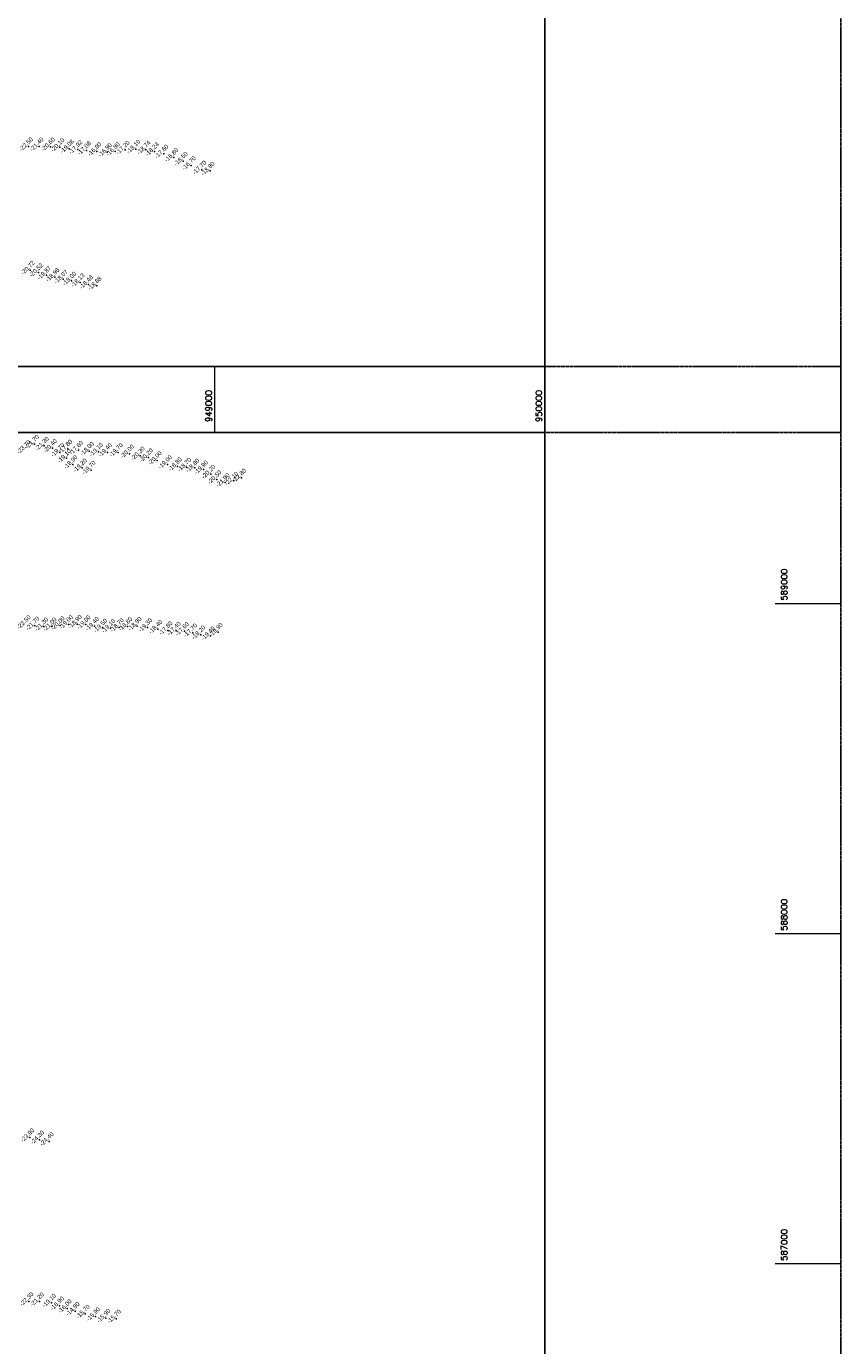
# Model space of a CAD drawing. Header units: feet. Extents: x 923032 to 950902, y 470215 to 606658.
# Tile 62 of 66: x 948430 to 950899, y 586752 to 590748. Entities that reach past the tile are written whole.
import ezdxf
from ezdxf.enums import TextEntityAlignment as Align

# ---------------------------------------------------------------- set-up
doc = ezdxf.new("R2010")
doc.units = ezdxf.units.FT
doc.header["$MEASUREMENT"] = 0
doc.header["$XCLIPFRAME"] = 0
doc.header["$PDSIZE"] = 100
doc.linetypes.add('DASHED', pattern=[0.75, 0.5, -0.25])
doc.linetypes.add('DASHED2', pattern=[0.375, 0.25, -0.125])
doc.layers.add('ALIGNSPACE-24x36', color=1, linetype='DASHED2', plot=False)
for name, color, linetype in [('ELEV8', 7, 'Continuous'), ('GRID-LABELS-X', 7, 'Continuous'), ('GRID-LABELS-Y', 7, 'Continuous'), ('GRID-TICKS-X', 7, 'Continuous'), ('GRID-TICKS-Y', 7, 'Continuous'), ('MATCHLINE', 7, 'DASHED'), ('POINTS8', 7, 'Continuous')]:
    doc.layers.add(name, color=color, linetype=linetype)
doc.layers.add('MrSID', color=251, linetype='Continuous', transparency=0.2)
doc.styles.add('MM-STANDARD', font='txt', dxfattribs={"height": 1})
doc.styles.get("Standard").update_dxf_attribs({"font": 'simplex.shx'})
picture_1 = doc.add_image_def('image7.sid', size_in_pixel=(6310, 6971))

msp = doc.modelspace()

# ---------------------------------------------------------------- linework, layer by layer
at = {"layer": 'ALIGNSPACE-24x36'}
for points in [[(943996.9, 593774.1), (950897.1, 593774.1), (950897.1, 589518.3), (943996.9, 589518.3)], [(943996.9, 589718.3), (950897.1, 589718.3), (950897.1, 585462.5), (943996.9, 585462.5)]]:
    msp.add_lwpolyline(points, close=True, dxfattribs=at)
at = {"layer": 'GRID-TICKS-X', "const_width": 4, "flags": 128}
for points in [[(949000, 589718.3), (949000, 589518.3)], [(950000, 589718.3), (950000, 589518.3)]]:
    msp.add_lwpolyline(points, dxfattribs=at)
at = {"layer": 'GRID-TICKS-Y', "const_width": 4, "flags": 128}
for points in [[(950697.1, 589000), (950897.1, 589000)], [(950697.1, 588000), (950897.1, 588000)], [(950697.1, 587000), (950897.1, 587000)]]:
    msp.add_lwpolyline(points, dxfattribs=at)
at = {"layer": 'MATCHLINE'}
for p, q in [((943996.9, 589718.3), (949996.9, 589718.3)), ((943996.9, 589518.3), (949996.9, 589518.3))]:
    msp.add_line(p, q, dxfattribs=at)
at = {"layer": 'POINTS8', "color": 250, "linetype": 'Continuous', "lineweight": 0, "transparency": 33554687}
for p in [(948436.2, 590384.1, -22.5), (948468.6, 590384, -21.4), (948502.8, 590383.9, -20.6), (948531.7, 590382, -20.1), (948560.3, 590377.8, -19.1), (948586.3, 590375.4, -17.9), (948612.1, 590372.4, -17.1), (948643.5, 590369.2, -16.9), (948675.4, 590366.9, -16.9), (948699.4, 590369.2, -16.8), (948729.2, 590373.9, -17.2), (948761.5, 590376.8, -18.1), (948792.4, 590374.1, -18.7), (948818, 590369.4, -18.2), (948846.6, 590362.3, -17.6), (948876.6, 590351.5, -16.8), (948905.1, 590340.4, -16.6), (948929.5, 590326.8, -16.7), (948961.3, 590313.7, -17.7), (948986.7, 590310.3, -18.8), (948441.5, 590009.8, -20.7), (948466.6, 590002.9, -20.5), (948491.1, 589994.2, -19.9), (948516.5, 589988.3, -19), (948541.9, 589982.7, -18.1), (948567.4, 589977.3, -18), (948592.9, 589972.1, -18.1), (948618.4, 589966.7, -18.5), (948644.1, 589962.5, -18.9), (948454.5, 589482.9, -21.7), (948484.6, 589477.2, -21.3), (948509.2, 589470.6, -20.4), (948555.5, 589468.5, -17.8), (948531.8, 589457.9, -19.7), (948552, 589440, -19.1), (948588.4, 589464.7, -17.6), (948620.9, 589461.7, -18), (948648.2, 589459.3, -19.1), (948675.7, 589457.9, -19.4), (948708.6, 589457.8, -19.7), (948742.6, 589453.7, -20), (948774.9, 589447.6, -20.3), (948800, 589442.1, -20.2), (948826.5, 589433.6, -20), (948571, 589421.3, -18.9), (948599.6, 589411.4, -19.2), (948626.2, 589404.4, -19.7), (948857.4, 589421.6, -19), (948887.4, 589414.9, -18.8), (948915.6, 589413.5, -18.7), (948940.5, 589411, -18.8), (948966.3, 589405.6, -19.9), (948988.8, 589392.3, -20.2), (949007.1, 589375.4, -20.5), (949032.1, 589366.6, -21.9), (949058.2, 589371.2, -22.1), (949081.7, 589380.6, -22.8), (948456.1, 588932.6, -21.7), (948482.6, 588929.9, -21.3), (948507.8, 588929.9, -21), (948532.4, 588933.3, -20), (948557.7, 588936.7, -19), (948584.4, 588937.8, -18.9), (948610.8, 588936.2, -19), (948636.8, 588931.3, -19.4), (948661.2, 588926.2, -19.5), (948685.5, 588925.2, -19.1), (948711.4, 588927.7, -18.7), (948736.9, 588930.8, -18.8), (948765.4, 588931.4, -18.9), (948797.4, 588927.6, -19.3), (948828.3, 588922.4, -18.4), (948859, 588918.3, -17.8), (948884, 588916.9, -17.4), (948908.9, 588915.9, -17.6), (948933.9, 588911.5, -17.7), (949011.1, 588913.6, -19.9), (948958.4, 588905.5, -18.2), (948987.4, 588902.6, -19.4), (948440.3, 587382.2, -23.9), (948470.4, 587375.6, -24.3), (948499.1, 587370.6, -24.4), (948438.1, 586885.7, -22.3), (948469.6, 586885.1, -21.2), (948506, 586881.3, -19.1), (948530.4, 586872.8, -16.9), (948553.7, 586864.2, -16), (948577.6, 586856.2, -14.9), (948608.5, 586847.8, -15.7), (948639.6, 586840.2, -15.9), (948670.8, 586835.4, -15.9), (948702.6, 586833.3, -15.7)]:
    msp.add_point(p, dxfattribs=at)

# ---------------------------------------------------------------- texts
at = {"layer": 'ELEV8', "color": 18, "true_color": 0x000000, "transparency": 33554687, "style": 'MM-STANDARD'}
for s, p in [('-22.50', (948436.2, 590384.1, -22.5)), ('-21.40', (948468.6, 590384, -21.4)), ('-20.60', (948502.8, 590383.9, -20.6)), ('-20.10', (948531.7, 590382, -20.1)), ('-19.08', (948560.3, 590377.8, -19.1)), ('-17.92', (948586.3, 590375.4, -17.9)), ('-17.08', (948612.1, 590372.4, -17.1)), ('-16.90', (948643.5, 590369.2, -16.9)), ('-16.90', (948675.4, 590366.9, -16.9)), ('-16.80', (948699.4, 590369.2, -16.8)), ('-17.20', (948729.2, 590373.9, -17.2)), ('-18.10', (948761.5, 590376.8, -18.1)), ('-18.74', (948792.4, 590374.1, -18.7)), ('-18.24', (948818, 590369.4, -18.2)), ('-17.60', (948846.6, 590362.3, -17.6)), ('-16.80', (948876.6, 590351.5, -16.8)), ('-16.60', (948905.1, 590340.4, -16.6)), ('-16.70', (948929.5, 590326.8, -16.7)), ('-17.70', (948961.3, 590313.7, -17.7)), ('-18.80', (948986.7, 590310.3, -18.8)), ('-20.72', (948441.5, 590009.8, -20.7)), ('-20.52', (948466.6, 590002.9, -20.5)), ('-19.87', (948491.1, 589994.2, -19.9)), ('-18.98', (948516.5, 589988.3, -19)), ('-18.07', (948541.9, 589982.7, -18.1)), ('-18.00', (948567.4, 589977.3, -18)), ('-18.13', (948592.9, 589972.1, -18.1)), ('-18.48', (948618.4, 589966.7, -18.5)), ('-18.88', (948644.1, 589962.5, -18.9)), ('-21.70', (948454.5, 589482.9, -21.7)), ('-23.70', (948428.9, 589466.9, -23.7)), ('-21.30', (948484.6, 589477.2, -21.3)), ('-20.40', (948509.2, 589470.6, -20.4)), ('-19.70', (948531.8, 589457.9, -19.7)), ('-19.10', (948552, 589440, -19.1)), ('-17.80', (948555.5, 589468.5, -17.8)), ('-17.60', (948588.4, 589464.7, -17.6)), ('-18.00', (948620.9, 589461.7, -18)), ('-19.10', (948648.2, 589459.3, -19.1)), ('-19.40', (948675.7, 589457.9, -19.4)), ('-19.70', (948708.6, 589457.8, -19.7)), ('-20.00', (948742.6, 589453.7, -20)), ('-20.30', (948774.9, 589447.6, -20.3)), ('-20.20', (948800, 589442.1, -20.2)), ('-18.90', (948571, 589421.3, -18.9)), ('-19.20', (948599.6, 589411.4, -19.2)), ('-19.70', (948626.2, 589404.4, -19.7)), ('-20.00', (948826.5, 589433.6, -20)), ('-19.00', (948857.4, 589421.6, -19)), ('-18.80', (948887.4, 589414.9, -18.8)), ('-18.70', (948915.6, 589413.5, -18.7)), ('-18.80', (948940.5, 589411, -18.8)), ('-19.90', (948966.3, 589405.6, -19.9)), ('-20.20', (948988.8, 589392.3, -20.2)), ('-20.50', (949007.1, 589375.4, -20.5)), ('-21.90', (949032.1, 589366.6, -21.9)), ('-22.10', (949058.2, 589371.2, -22.1)), ('-22.80', (949081.7, 589380.6, -22.8)), ('-22.50', (948429.7, 588936.3, -22.5)), ('-21.70', (948456.1, 588932.6, -21.7)), ('-21.30', (948482.6, 588929.9, -21.3)), ('-21.00', (948507.8, 588929.9, -21)), ('-20.00', (948532.4, 588933.3, -20)), ('-19.00', (948557.7, 588936.7, -19)), ('-18.90', (948584.4, 588937.8, -18.9)), ('-19.00', (948610.8, 588936.2, -19)), ('-19.40', (948636.8, 588931.3, -19.4)), ('-19.50', (948661.2, 588926.2, -19.5)), ('-19.10', (948685.5, 588925.2, -19.1)), ('-18.70', (948711.4, 588927.7, -18.7)), ('-18.80', (948736.9, 588930.8, -18.8)), ('-18.90', (948765.4, 588931.4, -18.9)), ('-19.30', (948797.4, 588927.6, -19.3)), ('-18.40', (948828.3, 588922.4, -18.4)), ('-17.80', (948859, 588918.3, -17.8)), ('-17.40', (948884, 588916.9, -17.4)), ('-17.60', (948908.9, 588915.9, -17.6)), ('-17.70', (948933.9, 588911.5, -17.7)), ('-18.20', (948958.4, 588905.5, -18.2)), ('-19.40', (948987.4, 588902.6, -19.4)), ('-19.90', (949011.1, 588913.6, -19.9)), ('-23.90', (948440.3, 587382.2, -23.9)), ('-24.30', (948470.4, 587375.6, -24.3)), ('-24.40', (948499.1, 587370.6, -24.4)), ('-22.30', (948438.1, 586885.7, -22.3)), ('-21.20', (948469.6, 586885.1, -21.2)), ('-19.10', (948506, 586881.3, -19.1)), ('-16.90', (948530.4, 586872.8, -16.9)), ('-16.00', (948553.7, 586864.2, -16)), ('-14.90', (948577.6, 586856.2, -14.9)), ('-15.70', (948608.5, 586847.8, -15.7)), ('-15.90', (948639.6, 586840.2, -15.9)), ('-15.90', (948670.8, 586835.4, -15.9)), ('-15.70', (948702.6, 586833.3, -15.7))]:
    msp.add_text(s, height=13, rotation=45, dxfattribs=at).set_placement(p, align=Align.BOTTOM_CENTER)
at = {"layer": 'GRID-LABELS-X'}
for s, p in [('949000', (948991.6, 589549.8)), ('950000', (949991.6, 589549.8))]:
    msp.add_text(s, height=18.75, rotation=90, dxfattribs=at).set_placement(p)
at = {"layer": 'GRID-LABELS-Y'}
for s, p in [('589000', (950734.4, 589008.7)), ('588000', (950734.4, 588008.7)), ('587000', (950734.4, 587008.7))]:
    msp.add_text(s, height=18.75, rotation=90, dxfattribs=at).set_placement(p)

# ---------------------------------------------------------------- pictures from other files: only their frames are drawn
at = {"layer": 'MrSID'}
image = msp.add_image(picture_1, insert=(943561.9, 583930), size_in_units=(20702.1, 22870.7), dxfattribs=at)
image.set_boundary_path([(49.11, 243.55), (1961.845, 6970.5)])

doc.saveas('drawing.dxf')
